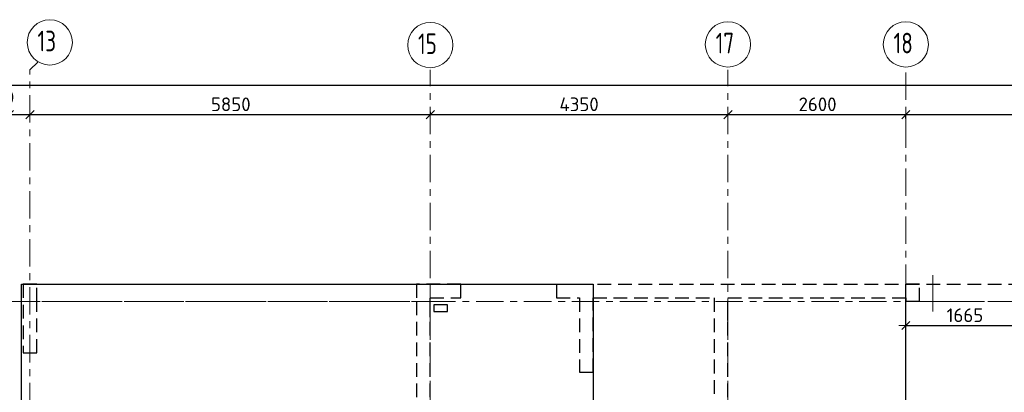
# Model space of a CAD drawing. Header units: metres. Extents: x -38 to 97, y -15 to 21.
# Tile 21 of 111: x 32.7 to 47.09, y 15.07 to 20.51. Entities that reach past the tile are written whole.
import ezdxf

# ---------------------------------------------------------------- set-up
doc = ezdxf.new("R2010")
doc.units = ezdxf.units.M
doc.header["$PDMODE"] = 65
for name, pattern in [('______11', [0.5, 0.4, -0.05, 0, -0.05]), ('______2', [0.27, 0.2, -0.07]), ('______3', [0.5, 0.4, -0.1]), ('______5', [1.1, 0.8, -0.1, 0.1, -0.1])]:
    doc.linetypes.add(name, pattern=pattern)
for name, color, linetype, lineweight in [('XR$2$Осевая линия (1)', 7, '______5', 13), ('XR$2$Размерная линия (1)', 7, 'Continuous', 13), ('XR$3$Балка (1)', 7, '______3', 13), ('XR$3$Перекрытие (1)', 7, 'Continuous', 35), ('XR$3$Размерная линия (1)', 7, 'Continuous', 13), ('XR$5$Балка (1)', 7, '______3', 13), ('XR$5$Перекрытие (1)', 7, 'Continuous', 35), ('XR$5$Размерная линия (1)', 7, 'Continuous', 13)]:
    doc.layers.add(name, color=color, linetype=linetype, lineweight=lineweight)
doc.layers.add('XR$7$Стена_ бетон несущ.', color=7, linetype='Continuous', lineweight=70, true_color=0xb4b496)
doc.styles.add('ISOCPEUR', font='txt')
doc.dimstyles.new('DIMSTYLE_3', dxfattribs={"dimtxt": 0.2, "dimasz": 0.2, "dimexe": 0, "dimexo": 0, "dimgap": 0.1, "dimtad": 2, "dimdec": 0, "dimlfac": 1000, "dimrnd": 5, "dimzin": 12, "dimdsep": 46, "dimtxsty": 'ISOCPEUR', "dimblk1": 'ALL_ML_STRICH', "dimblk2": 'ALL_ML_STRICH', "dimsah": 1, "dimcen": 0, "dimclrd": 7, "dimclre": 256, "dimclrt": 7, "dimadec": 0, "dimazin": 0, "dimtfac": 1, "dimtdec": 0, "dimtix": 1, "dimtmove": 2, "dimatfit": 3, "dimfxl": 0, "dimtzin": 0, "dimlwd": 0, "dimlwe": -3, "dimarcsym": 0})
doc.dimstyles.new('DIMSTYLE_5', dxfattribs={"dimtxt": 0.2, "dimasz": 0.2, "dimexe": 0, "dimexo": 0, "dimgap": 0.1, "dimtad": 2, "dimdec": 0, "dimlfac": 1000, "dimrnd": 5, "dimzin": 12, "dimdsep": 46, "dimtxsty": 'ISOCPEUR', "dimblk1": 'ALL_ML_STRICH', "dimblk2": 'ALL_ML_STRICH', "dimsah": 1, "dimcen": 0, "dimclrd": 7, "dimclre": 256, "dimclrt": 7, "dimadec": 0, "dimazin": 0, "dimtfac": 1, "dimtdec": 0, "dimtix": 1, "dimtmove": 2, "dimatfit": 3, "dimfxl": 0, "dimtvp": 1.2, "dimtzin": 0, "dimlwd": 0, "dimlwe": -3, "dimarcsym": 0})

# ---------------------------------------------------------------- blocks, each defined once
blk = doc.blocks.new('ALL_ML_STRICH')
at = {"color": 0, "linetype": 'ByBlock', "lineweight": -2}
for p, q in [((-1, 0), (0.5, 0)), ((-0.3, -0.3), (0.3, 0.3)), ((0, -0.5), (0, 0.5))]:
    blk.add_line(p, q, dxfattribs=at)
blk = doc.blocks.new('*D11')
at = {"layer": 'DEFPOINTS', "color": 7, "linetype": 'Continuous', "lineweight": 13, "transparency": 33554687}
for p in [(0.5, 19.557), (0.5, 19.377), (61.6, 17.12)]:
    blk.add_point(p, dxfattribs=at)
at = {"layer": 'XR$2$Размерная линия (1)', "color": 9, "linetype": 'Continuous', "lineweight": -2, "true_color": 0xc7c7c7, "transparency": 33554687}
for p, q in [((0.5, 19.357), (0.5, 19.557)), ((61.6, 17.14), (61.6, 19.557))]:
    blk.add_line(p, q, dxfattribs=at)
at = {"layer": 'XR$2$Размерная линия (1)', "color": 7, "linetype": 'Continuous', "lineweight": -2, "transparency": 33554687}
blk.add_line((0.5, 19.557), (61.6, 19.557), dxfattribs=at)
at = {"layer": 'XR$2$Размерная линия (1)', "color": 7, "linetype": 'Continuous', "lineweight": 13, "transparency": 33554687, "xscale": 0.2, "yscale": 0.2, "zscale": 0.2, "rotation": 180}
blk.add_blockref('ALL_ML_STRICH', (0.5, 19.557), dxfattribs=at)
at = {"layer": 'XR$2$Размерная линия (1)', "color": 7, "linetype": 'Continuous', "lineweight": 13, "transparency": 33554687, "xscale": 0.2, "yscale": 0.2, "zscale": 0.2}
blk.add_blockref('ALL_ML_STRICH', (61.6, 19.557), dxfattribs=at)
at = {"layer": 'XR$2$Размерная линия (1)', "color": 7, "linetype": 'Continuous', "lineweight": 13, "transparency": 33554687, "insert": (31.1, 19.707), "char_height": 0.2, "width": 1, "attachment_point": 5, "style": 'ISOCPEUR'}
blk.add_mtext('\\A1;{61100}', dxfattribs=at)
blk = doc.blocks.new('*D33')
at = {"layer": 'DEFPOINTS', "color": 7, "linetype": 'Continuous', "lineweight": 13, "transparency": 33554687}
for p in [(32.55, 19.135), (32.55, 19.126), (32.85, 19.135)]:
    blk.add_point(p, dxfattribs=at)
at = {"layer": 'XR$2$Размерная линия (1)', "color": 9, "linetype": 'Continuous', "lineweight": -2, "true_color": 0xc7c7c7, "transparency": 33554687}
for p, q in [((32.55, 19.126), (32.55, 19.126)), ((32.85, 19.126), (32.85, 19.126))]:
    blk.add_line(p, q, dxfattribs=at)
at = {"layer": 'XR$2$Размерная линия (1)', "color": 7, "linetype": 'Continuous', "lineweight": -2, "transparency": 33554687}
blk.add_line((32.55, 19.126), (32.85, 19.126), dxfattribs=at)
at = {"layer": 'XR$2$Размерная линия (1)', "color": 7, "linetype": 'Continuous', "lineweight": 13, "transparency": 33554687, "xscale": 0.2, "yscale": 0.2, "zscale": 0.2, "rotation": 180}
blk.add_blockref('ALL_ML_STRICH', (32.55, 19.126), dxfattribs=at)
at = {"layer": 'XR$2$Размерная линия (1)', "color": 7, "linetype": 'Continuous', "lineweight": 13, "transparency": 33554687, "xscale": 0.2, "yscale": 0.2, "zscale": 0.2}
blk.add_blockref('ALL_ML_STRICH', (32.85, 19.126), dxfattribs=at)
at = {"layer": 'XR$2$Размерная линия (1)', "color": 7, "linetype": 'Continuous', "lineweight": 13, "transparency": 33554687, "insert": (32.414, 19.378), "char_height": 0.2, "width": 0.6, "attachment_point": 5, "style": 'ISOCPEUR'}
blk.add_mtext('\\A1;{300}', dxfattribs=at)
blk = doc.blocks.new('*D34')
at = {"layer": 'DEFPOINTS', "color": 7, "linetype": 'Continuous', "lineweight": 13, "transparency": 33554687}
for p in [(38.7, 19.186), (32.85, 19.135), (32.85, 19.126)]:
    blk.add_point(p, dxfattribs=at)
at = {"layer": 'XR$2$Размерная линия (1)', "color": 9, "linetype": 'Continuous', "lineweight": -2, "true_color": 0xc7c7c7, "transparency": 33554687}
for p, q in [((38.7, 19.166), (38.7, 19.126)), ((32.85, 19.126), (32.85, 19.126))]:
    blk.add_line(p, q, dxfattribs=at)
at = {"layer": 'XR$2$Размерная линия (1)', "color": 7, "linetype": 'Continuous', "lineweight": -2, "transparency": 33554687}
blk.add_line((32.85, 19.126), (38.7, 19.126), dxfattribs=at)
at = {"layer": 'XR$2$Размерная линия (1)', "color": 7, "linetype": 'Continuous', "lineweight": 13, "transparency": 33554687, "xscale": 0.2, "yscale": 0.2, "zscale": 0.2, "rotation": 180}
blk.add_blockref('ALL_ML_STRICH', (32.85, 19.126), dxfattribs=at)
at = {"layer": 'XR$2$Размерная линия (1)', "color": 7, "linetype": 'Continuous', "lineweight": 13, "transparency": 33554687, "xscale": 0.2, "yscale": 0.2, "zscale": 0.2}
blk.add_blockref('ALL_ML_STRICH', (38.7, 19.126), dxfattribs=at)
at = {"layer": 'XR$2$Размерная линия (1)', "color": 7, "linetype": 'Continuous', "lineweight": 13, "transparency": 33554687, "insert": (35.785, 19.276), "char_height": 0.2, "width": 0.8, "attachment_point": 5, "style": 'ISOCPEUR'}
blk.add_mtext('\\A1;{5850}', dxfattribs=at)
blk = doc.blocks.new('*D35')
at = {"layer": 'DEFPOINTS', "color": 7, "linetype": 'Continuous', "lineweight": 13, "transparency": 33554687}
for p in [(38.7, 19.186), (38.7, 19.126), (43.05, 19.104)]:
    blk.add_point(p, dxfattribs=at)
at = {"layer": 'XR$2$Размерная линия (1)', "color": 9, "linetype": 'Continuous', "lineweight": -2, "true_color": 0xc7c7c7, "transparency": 33554687}
for p, q in [((38.7, 19.166), (38.7, 19.126)), ((43.05, 19.124), (43.05, 19.126))]:
    blk.add_line(p, q, dxfattribs=at)
at = {"layer": 'XR$2$Размерная линия (1)', "color": 7, "linetype": 'Continuous', "lineweight": -2, "transparency": 33554687}
blk.add_line((38.7, 19.126), (43.05, 19.126), dxfattribs=at)
at = {"layer": 'XR$2$Размерная линия (1)', "color": 7, "linetype": 'Continuous', "lineweight": 13, "transparency": 33554687, "xscale": 0.2, "yscale": 0.2, "zscale": 0.2, "rotation": 180}
blk.add_blockref('ALL_ML_STRICH', (38.7, 19.126), dxfattribs=at)
at = {"layer": 'XR$2$Размерная линия (1)', "color": 7, "linetype": 'Continuous', "lineweight": 13, "transparency": 33554687, "xscale": 0.2, "yscale": 0.2, "zscale": 0.2}
blk.add_blockref('ALL_ML_STRICH', (43.05, 19.126), dxfattribs=at)
at = {"layer": 'XR$2$Размерная линия (1)', "color": 7, "linetype": 'Continuous', "lineweight": 13, "transparency": 33554687, "insert": (40.875, 19.276), "char_height": 0.2, "width": 0.8, "attachment_point": 5, "style": 'ISOCPEUR'}
blk.add_mtext('\\A1;{4350}', dxfattribs=at)
blk = doc.blocks.new('*D36')
at = {"layer": 'DEFPOINTS', "color": 7, "linetype": 'Continuous', "lineweight": 13, "transparency": 33554687}
for p in [(43.05, 19.126), (43.05, 19.104), (45.65, 19.05)]:
    blk.add_point(p, dxfattribs=at)
at = {"layer": 'XR$2$Размерная линия (1)', "color": 9, "linetype": 'Continuous', "lineweight": -2, "true_color": 0xc7c7c7, "transparency": 33554687}
for p, q in [((43.05, 19.124), (43.05, 19.126)), ((45.65, 19.07), (45.65, 19.126))]:
    blk.add_line(p, q, dxfattribs=at)
at = {"layer": 'XR$2$Размерная линия (1)', "color": 7, "linetype": 'Continuous', "lineweight": -2, "transparency": 33554687}
blk.add_line((43.05, 19.126), (45.65, 19.126), dxfattribs=at)
at = {"layer": 'XR$2$Размерная линия (1)', "color": 7, "linetype": 'Continuous', "lineweight": 13, "transparency": 33554687, "xscale": 0.2, "yscale": 0.2, "zscale": 0.2, "rotation": 180}
blk.add_blockref('ALL_ML_STRICH', (43.05, 19.126), dxfattribs=at)
at = {"layer": 'XR$2$Размерная линия (1)', "color": 7, "linetype": 'Continuous', "lineweight": 13, "transparency": 33554687, "xscale": 0.2, "yscale": 0.2, "zscale": 0.2}
blk.add_blockref('ALL_ML_STRICH', (45.65, 19.126), dxfattribs=at)
at = {"layer": 'XR$2$Размерная линия (1)', "color": 7, "linetype": 'Continuous', "lineweight": 13, "transparency": 33554687, "insert": (44.36, 19.276), "char_height": 0.2, "width": 0.8, "attachment_point": 5, "style": 'ISOCPEUR'}
blk.add_mtext('\\A1;{2600}', dxfattribs=at)
blk = doc.blocks.new('*D37')
at = {"layer": 'DEFPOINTS', "color": 7, "linetype": 'Continuous', "lineweight": 13, "transparency": 33554687}
for p in [(45.65, 19.126), (45.65, 19.05), (51.5, 17.39)]:
    blk.add_point(p, dxfattribs=at)
at = {"layer": 'XR$2$Размерная линия (1)', "color": 9, "linetype": 'Continuous', "lineweight": -2, "true_color": 0xc7c7c7, "transparency": 33554687}
for p, q in [((45.65, 19.07), (45.65, 19.126)), ((51.5, 17.41), (51.5, 19.126))]:
    blk.add_line(p, q, dxfattribs=at)
at = {"layer": 'XR$2$Размерная линия (1)', "color": 7, "linetype": 'Continuous', "lineweight": -2, "transparency": 33554687}
blk.add_line((45.65, 19.126), (51.5, 19.126), dxfattribs=at)
at = {"layer": 'XR$2$Размерная линия (1)', "color": 7, "linetype": 'Continuous', "lineweight": 13, "transparency": 33554687, "xscale": 0.2, "yscale": 0.2, "zscale": 0.2, "rotation": 180}
blk.add_blockref('ALL_ML_STRICH', (45.65, 19.126), dxfattribs=at)
at = {"layer": 'XR$2$Размерная линия (1)', "color": 7, "linetype": 'Continuous', "lineweight": 13, "transparency": 33554687, "xscale": 0.2, "yscale": 0.2, "zscale": 0.2}
blk.add_blockref('ALL_ML_STRICH', (51.5, 19.126), dxfattribs=at)
at = {"layer": 'XR$2$Размерная линия (1)', "color": 7, "linetype": 'Continuous', "lineweight": 13, "transparency": 33554687, "insert": (48.585, 19.276), "char_height": 0.2, "width": 0.8, "attachment_point": 5, "style": 'ISOCPEUR'}
blk.add_mtext('\\A1;{5850}', dxfattribs=at)
blk = doc.blocks.new('*D113')
at = {"layer": 'DEFPOINTS', "color": 7, "linetype": 'Continuous', "lineweight": 13, "transparency": 33554687}
for p in [(45.65, 16.048), (45.65, 15.947), (47.317, 15.508)]:
    blk.add_point(p, dxfattribs=at)
at = {"layer": 'XR$3$Размерная линия (1)', "color": 9, "linetype": 'Continuous', "lineweight": -2, "true_color": 0xc7c7c7, "transparency": 33554687}
for p, q in [((45.65, 15.967), (45.65, 16.048)), ((47.317, 15.528), (47.317, 16.048))]:
    blk.add_line(p, q, dxfattribs=at)
at = {"layer": 'XR$3$Размерная линия (1)', "color": 7, "linetype": 'Continuous', "lineweight": -2, "transparency": 33554687}
blk.add_line((45.65, 16.048), (47.317, 16.048), dxfattribs=at)
at = {"layer": 'XR$3$Размерная линия (1)', "color": 7, "linetype": 'Continuous', "lineweight": 13, "transparency": 33554687, "xscale": 0.2, "yscale": 0.2, "zscale": 0.2, "rotation": 180}
blk.add_blockref('ALL_ML_STRICH', (45.65, 16.048), dxfattribs=at)
at = {"layer": 'XR$3$Размерная линия (1)', "color": 7, "linetype": 'Continuous', "lineweight": 13, "transparency": 33554687, "xscale": 0.2, "yscale": 0.2, "zscale": 0.2}
blk.add_blockref('ALL_ML_STRICH', (47.317, 16.048), dxfattribs=at)
at = {"layer": 'XR$3$Размерная линия (1)', "color": 7, "linetype": 'Continuous', "lineweight": 13, "transparency": 33554687, "insert": (46.514, 16.198), "char_height": 0.2, "width": 0.8, "attachment_point": 5, "style": 'ISOCPEUR'}
blk.add_mtext('\\A1;{1665}', dxfattribs=at)
blk = doc.blocks.new('*D410')
at = {"layer": 'DEFPOINTS', "color": 7, "linetype": 'Continuous', "lineweight": 13, "transparency": 33554687}
for p in [(45.65, 16.048), (45.65, 15.947), (47.317, 15.508)]:
    blk.add_point(p, dxfattribs=at)
at = {"layer": 'XR$5$Размерная линия (1)', "color": 9, "linetype": 'Continuous', "lineweight": -2, "true_color": 0xc7c7c7, "transparency": 33554687}
for p, q in [((45.65, 15.967), (45.65, 16.048)), ((47.317, 15.528), (47.317, 16.048))]:
    blk.add_line(p, q, dxfattribs=at)
at = {"layer": 'XR$5$Размерная линия (1)', "color": 7, "linetype": 'Continuous', "lineweight": -2, "transparency": 33554687}
blk.add_line((45.65, 16.048), (47.317, 16.048), dxfattribs=at)
at = {"layer": 'XR$5$Размерная линия (1)', "color": 7, "linetype": 'Continuous', "lineweight": 13, "transparency": 33554687, "xscale": 0.2, "yscale": 0.2, "zscale": 0.2, "rotation": 180}
blk.add_blockref('ALL_ML_STRICH', (45.65, 16.048), dxfattribs=at)
at = {"layer": 'XR$5$Размерная линия (1)', "color": 7, "linetype": 'Continuous', "lineweight": 13, "transparency": 33554687, "xscale": 0.2, "yscale": 0.2, "zscale": 0.2}
blk.add_blockref('ALL_ML_STRICH', (47.317, 16.048), dxfattribs=at)
at = {"layer": 'XR$5$Размерная линия (1)', "color": 7, "linetype": 'Continuous', "lineweight": 13, "transparency": 33554687, "insert": (46.514, 16.198), "char_height": 0.2, "width": 0.8, "attachment_point": 5, "style": 'ISOCPEUR'}
blk.add_mtext('\\A1;{1665}', dxfattribs=at)

msp = doc.modelspace()

# ---------------------------------------------------------------- linework, layer by layer
at = {"color": 52, "linetype": 'Continuous', "lineweight": 13, "transparency": 33554687}
msp.add_line((46.043, 16.7808), (46.043, 16.2508), dxfattribs=at)
at = {"layer": 'XR$2$Осевая линия (1)', "color": 253, "linetype": '______11', "lineweight": 13, "true_color": 0xa0a0a0, "transparency": 33554687}
for p, q in [((32.85, 19.78), (32.9631, 19.8931)), ((32.85, -3.39), (32.85, 19.78)), ((38.7, 8.34), (38.7, 19.78)), ((43.05, 8.34), (43.05, 19.78)), ((45.65, 6.74), (45.65, 19.78)), ((-2.63, 16.4), (62.6, 16.4))]:
    msp.add_line(p, q, dxfattribs=at)
at = {"layer": 'XR$2$Осевая линия (1)', "color": 7, "linetype": 'Continuous', "lineweight": 13, "transparency": 33554687}
for centre in [(33.1404, 20.1801), (38.7004, 20.1401), (43.0504, 20.1501), (45.6504, 20.1501)]:
    msp.add_circle(centre, 0.3304, dxfattribs=at)
at = {"layer": 'XR$3$Балка (1)', "color": 7, "linetype": '______2', "lineweight": 25, "transparency": 33554687}
for p, q in [((32.725, 16.4002), (32.725, 16.6502)), ((32.725, 16.6502), (38.7, 16.6502)), ((45.65, 16.4002), (45.65, 16.6502)), ((45.65, 16.6502), (51.6, 16.6502))]:
    msp.add_line(p, q, dxfattribs=at)
at = {"layer": 'XR$3$Балка (1)', "color": 7, "linetype": '______2', "lineweight": 18, "transparency": 33554687}
msp.add_line((38.7, 16.6502), (38.7, 16.6502), dxfattribs=at)
at = {"layer": 'XR$3$Перекрытие (1)', "color": 7, "linetype": 'Continuous', "lineweight": 25, "transparency": 33554687}
for p, q in [((38.7, 16.6502), (41.0797, 16.6502)), ((41.0797, 16.6502), (41.0797, 11.7903)), ((32.725, -0.2498), (32.725, 16.4002)), ((38.75, 16.3503), (38.75, 16.2503)), ((38.95, 16.3503), (38.75, 16.3503)), ((38.95, 16.2503), (38.95, 16.3503)), ((45.65, 12.2702), (45.65, 16.4002)), ((38.75, 16.2503), (38.95, 16.2503))]:
    msp.add_line(p, q, dxfattribs=at)
at = {"layer": 'XR$3$Перекрытие (1)', "color": 7, "linetype": '______2', "lineweight": 18, "transparency": 33554687}
for p, q in [((38.7, 16.6502), (38.7, 16.4002)), ((38.7, 16.4002), (32.725, 16.4002)), ((51.6, 16.4002), (45.65, 16.4002))]:
    msp.add_line(p, q, dxfattribs=at)
at = {"layer": 'XR$5$Балка (1)', "color": 7, "linetype": '______2', "lineweight": 18, "transparency": 33554687}
for p, q in [((38.7, 16.4002), (38.7, 16.6502)), ((32.725, 16.4002), (38.7, 16.4002)), ((45.65, 16.4002), (51.6, 16.4002))]:
    msp.add_line(p, q, dxfattribs=at)
at = {"layer": 'XR$5$Балка (1)', "color": 7, "linetype": '______2', "lineweight": 25, "transparency": 33554687}
for q in [(45.65, 16.6502), (51.6, 16.6502)]:
    msp.add_line((45.65, 16.6502), q, dxfattribs=at)
at = {"layer": 'XR$5$Перекрытие (1)', "color": 7, "linetype": 'Continuous', "lineweight": 25, "transparency": 33554687}
for p, q in [((32.725, -0.2498), (32.725, 16.6502)), ((32.725, 16.6502), (41.0797, 16.6502)), ((41.0797, 16.6502), (41.0797, 11.7903)), ((45.65, 12.2702), (45.65, 16.6502)), ((38.95, 16.3503), (38.75, 16.3502)), ((38.75, 16.3502), (38.75, 16.2503)), ((38.95, 16.2504), (38.95, 16.3503)), ((38.75, 16.2503), (38.95, 16.2504))]:
    msp.add_line(p, q, dxfattribs=at)
at = {"layer": 'XR$7$Стена_ бетон несущ.', "color": 253, "linetype": '______2', "lineweight": -3, "true_color": 0xa0a0a0, "transparency": 33554687}
for p, q in [((32.95, 16.65), (32.75, 16.65)), ((32.75, 16.65), (32.75, 15.65)), ((32.95, 16.4), (32.95, 16.65)), ((38.5, 16.65), (38.5, 16.4)), ((39.145, 16.65), (38.5, 16.65)), ((39.145, 16.45), (39.145, 16.65)), ((40.545, 16.65), (45.65, 16.65)), ((40.545, 16.65), (40.545, 16.45)), ((45.85, 16.65), (45.65, 16.65)), ((45.85, 16.4), (45.85, 16.65)), ((38.7, 16.2493), (38.7, 16.45)), ((38.7, 16.45), (39.145, 16.45)), ((40.545, 16.45), (40.8797, 16.45)), ((40.8797, 16.45), (40.8797, 15.365)), ((41.0797, 15.365), (41.0797, 16.45)), ((41.0797, 16.45), (42.85, 16.45)), ((42.85, 16.45), (42.85, 13.68)), ((43.05, 16.199), (43.05, 16.45)), ((43.05, 16.45), (45.65, 16.45)), ((45.65, 16.45), (45.65, 16.4)), ((32.95, 15.65), (32.95, 16.4)), ((38.5, 16.4), (38.5, 10.6)), ((45.85, 16.4), (45.65, 16.4)), ((38.7, 16.1693), (38.7, 16.2493)), ((38.7, 9), (38.7, 16.1693)), ((43.05, 16.119), (43.05, 16.199)), ((43.05, 10.8), (43.05, 16.119)), ((32.75, 15.65), (32.95, 15.65)), ((40.8797, 15.365), (41.0797, 15.365))]:
    msp.add_line(p, q, dxfattribs=at)

# ---------------------------------------------------------------- texts
at = {"layer": 'XR$2$Осевая линия (1)', "color": 7, "linetype": 'Continuous', "lineweight": 13, "transparency": 33554687, "char_height": 0.3, "width": 0.472281, "attachment_point": 7, "style": 'ISOCPEUR'}
for s, insert in [('\\W0.75;13', (32.9604, 20.0496)), ('\\W0.75;15', (38.5204, 20.0096)), ('\\W0.75;17', (42.8704, 20.0196)), ('\\W0.75;18', (45.4704, 20.0196))]:
    msp.add_mtext(s, dxfattribs=dict(at, insert=insert))

# ---------------------------------------------------------------- dimensions: what is measured, and where the dimension line sits
at = {"layer": 'XR$2$Размерная линия (1)', "color": 7, "linetype": 'Continuous', "lineweight": 13, "transparency": 33554687}
for base, p1, p2, dimstyle, picture, middle in [((61.6, 19.5574), (0.5, 19.3568), (61.6, 17.1397), 'DIMSTYLE_3', '*D11', (31.1, 19.7074)), ((32.85, 19.1261), (32.55, 19.1261), (32.85, 19.1261), 'DIMSTYLE_5', '*D33', (32.4139, 19.3782)), ((38.7, 19.1261), (32.85, 19.1261), (38.7, 19.1656), 'DIMSTYLE_3', '*D34', (35.785, 19.2761)), ((43.05, 19.1261), (38.7, 19.1656), (43.05, 19.1244), 'DIMSTYLE_3', '*D35', (40.875, 19.2761)), ((45.65, 19.1261), (43.05, 19.1244), (45.65, 19.0702), 'DIMSTYLE_3', '*D36', (44.36, 19.2761)), ((51.5, 19.1261), (45.65, 19.0702), (51.5, 17.4096), 'DIMSTYLE_3', '*D37', (48.585, 19.2761))]:
    dim = msp.add_linear_dim(base=base, p1=p1, p2=p2, dimstyle=dimstyle, override={"dimpost": '<>', "dimclrd": 7, "dimclre": 9, "dimclrt": 7, "dimlwd": 0, "dimlwe": 65533}, dxfattribs=at)
    dim.commit()
    dim.dimension.update_dxf_attribs({"geometry": picture, "text_midpoint": middle, "dimtype": 160})
at = {"layer": 'XR$3$Размерная линия (1)', "color": 7, "linetype": 'Continuous', "lineweight": 13, "transparency": 33554687}
dim = msp.add_linear_dim(base=(47.3171, 16.0482), p1=(45.65, 15.9666), p2=(47.3171, 15.5284), dimstyle='DIMSTYLE_3', override={"dimpost": '<>', "dimclrd": 7, "dimclre": 9, "dimclrt": 7, "dimlwd": 0, "dimlwe": 65533}, dxfattribs=at)
dim.commit()
dim.dimension.update_dxf_attribs({"geometry": '*D113', "text_midpoint": (46.5135, 16.1982), "dimtype": 160})
at = {"layer": 'XR$5$Размерная линия (1)', "color": 7, "linetype": 'Continuous', "lineweight": 13, "transparency": 33554687}
dim = msp.add_linear_dim(base=(47.3171, 16.0482), p1=(45.65, 15.9666), p2=(47.3171, 15.5284), dimstyle='DIMSTYLE_3', override={"dimpost": '<>', "dimclrd": 7, "dimclre": 9, "dimclrt": 7, "dimlwd": 0, "dimlwe": 65533}, dxfattribs=at)
dim.commit()
dim.dimension.update_dxf_attribs({"geometry": '*D410', "text_midpoint": (46.5135, 16.1982), "dimtype": 160})

doc.saveas('drawing.dxf')
